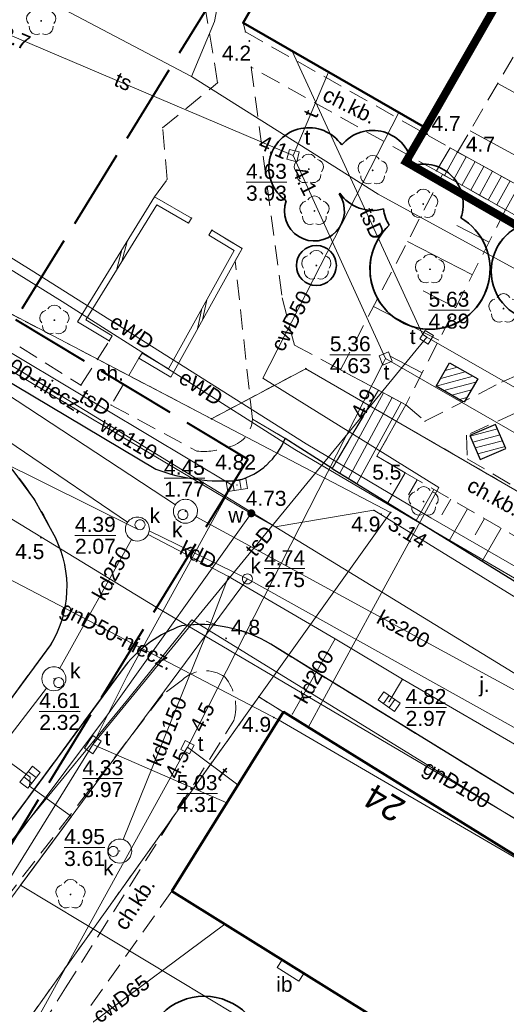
# Model space of a CAD drawing. Extents: x 5477758 to 5478338, y 5918274 to 5918502.
# Tile 55 of 121: x 5477904 to 5477929, y 5918394 to 5918443. Entities that reach past the tile are written whole.
import ezdxf
from ezdxf.enums import TextEntityAlignment as Align

# ---------------------------------------------------------------- set-up
doc = ezdxf.new("R2010")
doc.units = 0
doc.header["$PDSIZE"] = 0.75
for name, pattern in [('budynki akt$0$DASHED', [19.05, 12.7, -6.35]), ('PRZER1-1', [2, 1, -1]), ('PRZER2-1', [3, 2, -1]), ('PRZER3-1', [4, 3, -1]), ('PRZER4-1', [5, 4, -1])]:
    doc.linetypes.add(name, pattern=pattern)
doc.layers.get('0').update_dxf_attribs({"color": 8, "linetype": 'CONTINUOUS', "lineweight": 13})
for name, color, linetype, lineweight in [('A_GRANICA OPRACOWANIA', 8, 'CONTINUOUS', 0), ('GEPADR_O', 8, 'CONTINUOUS', 18), ('GEPPGD', 8, 'CONTINUOUS', 18), ('GESBZO', 8, 'CONTINUOUS', 50), ('GESDZI', 8, 'CONTINUOUS', 18), ('GESUZY', 8, 'PRZER1-1', 18), ('GSLKRW', 8, 'CONTINUOUS', 25), ('GSPPRB', 8, 'CONTINUOUS', 20), ('GSPRDL', 8, 'CONTINUOUS', 18), ('GSPWPN', 8, 'CONTINUOUS', 13), ('GSPWPN_O', 8, 'CONTINUOUS', 13), ('GSSDSO', 8, 'CONTINUOUS', 18), ('GSSIIN', 8, 'CONTINUOUS', 18), ('GSSIIN_O', 8, 'CONTINUOUS', 18), ('GSSKOA', 8, 'PRZER3-1', 18), ('GSSKOA_O', 8, 'PRZER3-1', 18), ('GSSKOD', 8, 'PRZER2-1', 18), ('GSSKOD_O', 8, 'PRZER2-1', 18), ('GSSSCK', 8, 'CONTINUOUS', 18), ('GSSZSN', 8, 'PRZER2-1', 18), ('GULCPR', 8, 'CONTINUOUS', 18), ('GULCPR_O', 8, 'CONTINUOUS', 18), ('GULEPR', 8, 'CONTINUOUS', 18), ('GULEPR_O', 8, 'CONTINUOUS', 18), ('GULGPR', 8, 'CONTINUOUS', 18), ('GULGPR_O', 8, 'CONTINUOUS', 18), ('GULKPR', 8, 'CONTINUOUS', 18), ('GULKPR_O', 8, 'CONTINUOUS', 18), ('GULTPR', 8, 'CONTINUOUS', 18), ('GULTPR_O', 8, 'CONTINUOUS', 18), ('GULWPR', 8, 'CONTINUOUS', 18), ('GULWPR_O', 8, 'CONTINUOUS', 18), ('GUPIKP', 8, 'CONTINUOUS', 18), ('GUPIWZ', 8, 'CONTINUOUS', 18), ('GUPIWZ_O', 8, 'CONTINUOUS', 18), ('GUPKKS', 8, 'CONTINUOUS', 18), ('GUPKSD', 8, 'CONTINUOUS', 18), ('GUPPRZ', 8, 'CONTINUOUS', 18), ('GUPPRZ_O', 8, 'CONTINUOUS', 18), ('GUPWZA', 8, 'CONTINUOUS', 18), ('GUPWZA_O', 8, 'CONTINUOUS', 18), ('GUPZCP', 8, 'CONTINUOUS', 18), ('GUSIKP', 8, 'CONTINUOUS', 18), ('zakres', 8, 'PRZER4-1', 50), ('ZZ_grupa', 8, 'CONTINUOUS', 30), ('ZZ_grupa-krzewow-szraf', 8, 'CONTINUOUS', 13), ('ZZ_korona', 8, 'CONTINUOUS', 35)]:
    doc.layers.add(name, color=color, linetype=linetype, lineweight=lineweight)
doc.styles.add('GEO-INFO', font='arial.ttf')
pattern_1 = [(194.933, (5477837.84446, 5918344.9947), (0.08181636, -0.3067773), [])]

# ---------------------------------------------------------------- blocks, each defined once
blk = doc.blocks.new('POINT')
at = {"color": 0}
blk.add_point((0, 0), dxfattribs=at)
blk = doc.blocks.new('EPPGN')
blk.add_hatch(color=0).paths.add_polyline_path([(0, -0.09), (0.027812, -0.085595), (0.052901, -0.072812), (0.072812, -0.052901), (0.085595, -0.027812), (0.09, 0), (0.085595, 0.027812), (0.072812, 0.052901), (0.052901, 0.072812), (0.027812, 0.085595), (0, 0.09), (-0.027812, 0.085595), (-0.052901, 0.072812), (-0.072812, 0.052901), (-0.085595, 0.027812), (-0.09, 0), (-0.085595, -0.027812), (-0.072812, -0.052901), (-0.052901, -0.072812), (-0.027812, -0.085595)])
blk = doc.blocks.new('ODTN_2')
at = {"color": 0}
for points in [[(-1.5, -0.5), (0.5, 0.5)], [(-0.5, -0.5), (1.5, 0.5)]]:
    blk.add_lwpolyline(points, dxfattribs=at)
blk = doc.blocks.new('SPDLP')
blk.add_hatch(color=0).paths.add_polyline_path([(0, -0.09), (0.027812, -0.085595), (0.052901, -0.072812), (0.072812, -0.052901), (0.085595, -0.027812), (0.09, 0), (0.085595, 0.027812), (0.072812, 0.052901), (0.052901, 0.072812), (0.027812, 0.085595), (0, 0.09), (-0.027812, 0.085595), (-0.052901, 0.072812), (-0.072812, 0.052901), (-0.085595, 0.027812), (-0.09, 0), (-0.085595, -0.027812), (-0.072812, -0.052901), (-0.052901, -0.072812), (-0.027812, -0.085595)])
at = {"color": 0}
for points in [[(-0.648554, 1.126667), (-0.481106, 1.325358), (-0.255912, 1.454989), (0, 1.5), (0.255912, 1.454989), (0.481106, 1.325358), (0.648554, 1.126667)], [(-1.271938, -0.268652), (-1.40916, -0.048001), (-1.462858, 0.20623), (-1.426585, 0.463525), (-1.304695, 0.693003), (-1.11182, 0.867117), (-0.871109, 0.964971)], [(0.871109, 0.964971), (1.11182, 0.867117), (1.304695, 0.693003), (1.426585, 0.463525), (1.462858, 0.20623), (1.40916, -0.048001), (1.271938, -0.268652)], [(-0.137547, -1.292703), (-0.389802, -1.355024), (-0.648184, -1.327532), (-0.881678, -1.213525), (-1.062258, -1.026689), (-1.168249, -0.78945), (-1.186929, -0.530282)], [(1.186929, -0.530282), (1.168249, -0.78945), (1.062258, -1.026689), (0.881678, -1.213525), (0.648184, -1.327532), (0.389802, -1.355024), (0.137547, -1.292703)]]:
    blk.add_lwpolyline(points, dxfattribs=at)
blk = doc.blocks.new('KOLO')
blk.add_hatch(color=0).paths.add_polyline_path([(-0.5, 0), (-0.482963, -0.12941), (-0.433013, -0.25), (-0.353553, -0.353553), (-0.25, -0.433013), (-0.12941, -0.482963), (0, -0.5), (0.12941, -0.482963), (0.25, -0.433013), (0.353553, -0.353553), (0.433013, -0.25), (0.482963, -0.12941), (0.5, 0), (0.482963, 0.12941), (0.433013, 0.25), (0.353553, 0.353553), (0.25, 0.433013), (0.12941, 0.482963), (0, 0.5), (-0.12941, 0.482963), (-0.25, 0.433013), (-0.353553, 0.353553), (-0.433013, 0.25), (-0.482963, 0.12941)])
blk = doc.blocks.new('OKRAG_PELNY')
at = {"color": 0}
blk.add_lwpolyline([(0, 0.5), (0.12941, 0.482963), (0.25, 0.433013), (0.353553, 0.353553), (0.433013, 0.25), (0.482963, 0.12941), (0.5, 0), (0.482963, -0.12941), (0.433013, -0.25), (0.353553, -0.353553), (0.25, -0.433013), (0.12941, -0.482963), (0, -0.5), (-0.12941, -0.482963), (-0.25, -0.433013), (-0.353553, -0.353553), (-0.433013, -0.25), (-0.482963, -0.12941), (-0.5, 0), (-0.482963, 0.12941), (-0.433013, 0.25), (-0.353553, 0.353553), (-0.25, 0.433013), (-0.12941, 0.482963)], close=True, dxfattribs=at)
blk = doc.blocks.new('SUUS05')
at = {"color": 0}
blk.add_lwpolyline([(0.5, -0.25), (-0.5, -0.25), (-0.5, 0.25), (0.5, 0.25)], close=True, dxfattribs=at)
for points in [[(-0.175, -0.25), (-0.175, 0.25)], [(0.175, -0.25), (0.175, 0.25)]]:
    blk.add_lwpolyline(points, dxfattribs=at)
blk = doc.blocks.new('KWADRAT_NIEPRZEZR')
at = {"color": 0}
blk.add_lwpolyline([(-0.5, -0.5), (0.5, -0.5), (0.5, 0.5), (-0.5, 0.5)], close=True, dxfattribs=at)
blk = doc.blocks.new('PROSTOKAT1_5-1_PELNY')
at = {"color": 0}
blk.add_lwpolyline([(0.75, -0.5), (-0.75, -0.5), (-0.75, 0.5), (0.75, 0.5)], close=True, dxfattribs=at)
blk = doc.blocks.new('PION_C')
at = {"color": 0}
blk.add_lwpolyline([(0, 0.5), (0, -0.5)], dxfattribs=at)

msp = doc.modelspace()

# ---------------------------------------------------------------- hatches: boundary and pattern name
at = {"layer": 'ZZ_grupa-krzewow-szraf'}
h = msp.add_hatch(dxfattribs=at)
h.set_pattern_fill('ANSI31', color=256, scale=0.1, angle=90)
h.set_pattern_definition(pattern_1)
h.paths.add_polyline_path([(5477925.195, 5918424.479), (5477926.55, 5918423.7), (5477926.6, 5918423.671), (5477927.271, 5918424.839), (5477925.867, 5918425.647)])
h = msp.add_hatch(dxfattribs=at)
h.set_pattern_fill('ANSI31', color=256, scale=0.1, angle=90)
h.set_pattern_definition(pattern_1)
h.paths.add_polyline_path([(5477927.398, 5918420.808), (5477928.681, 5918421.359), (5477928.166, 5918422.558), (5477926.883, 5918422.007)])

# ---------------------------------------------------------------- linework, layer by layer
at = {"layer": 'A_GRANICA OPRACOWANIA', "linetype": 'budynki akt$0$DASHED', "ltscale": 0.1, "const_width": 0.4}
msp.add_lwpolyline([(5477924.666, 5918437.385), (5477923.68, 5918435.693), (5477947.085, 5918422.232), (5477949.411, 5918426.304), (5477947.596, 5918427.361), (5477964.141, 5918455.941), (5477965.541, 5918458.35), (5477956.078, 5918463.925), (5477947.799, 5918468.803), (5477947.799, 5918468.803), (5477943.997, 5918471.043), (5477943.489, 5918470.182), (5477933.716, 5918453.151), (5477933.004, 5918451.909), (5477924.666, 5918437.385)], dxfattribs=at)
at = {"layer": 'GESBZO', "linetype": 'Continuous', "lineweight": 50}
msp.add_lwpolyline([(5477938.187, 5918486.305), (5477944.481, 5918482.719), (5477947.274, 5918480.998), (5477931.149, 5918452.977), (5477933.004, 5918451.909), (5477924.666, 5918437.385), (5477915.543, 5918442.632), (5477923.558, 5918456.638), (5477921.783, 5918457.715)], close=True, dxfattribs=at)
for points in [[(5477911.982, 5918399.231), (5477917.56, 5918408.197), (5477972.897, 5918373.915)], [(5477967.119, 5918364.903), (5477911.982, 5918399.231)]]:
    msp.add_lwpolyline(points, dxfattribs=at)
at = {"layer": 'GESDZI', "linetype": 'Continuous', "lineweight": 18}
for points in [[(5477937.825, 5918494.464), (5477897.61, 5918435.89), (5477897.31, 5918433.06), (5477897.73, 5918431.34), (5477913.96, 5918422.85), (5477918.68, 5918425.35), (5477941.35, 5918412.22), (5477950.46, 5918406.9), (5477958.503, 5918401.94)], [(5477927.041, 5918302.392), (5477865.49, 5918345.57), (5477899.13, 5918390.84), (5477901.96, 5918388.82), (5477916.33, 5918408.95), (5477922.92, 5918418.17), (5477913.96, 5918422.85), (5477897.73, 5918431.34), (5477895.359, 5918432.58)], [(5477958.503, 5918401.94), (5477950.46, 5918406.9), (5477941.35, 5918412.22), (5477918.68, 5918425.35), (5477913.96, 5918422.85), (5477922.92, 5918418.17), (5477916.33, 5918408.95), (5477972.897, 5918373.915)], [(5477972.897, 5918373.915), (5477916.33, 5918408.95), (5477901.96, 5918388.82), (5477899.13, 5918390.84), (5477865.49, 5918345.57), (5477927.041, 5918302.392)]]:
    msp.add_lwpolyline(points, dxfattribs=at)
at = {"layer": 'GESUZY', "linetype": 'PRZER1-1', "lineweight": 18, "ltscale": 0.5}
for points in [[(5477958.503, 5918401.94), (5477950.46, 5918406.9), (5477941.35, 5918412.22), (5477918.68, 5918425.35), (5477913.96, 5918422.85), (5477897.73, 5918431.34), (5477897.31, 5918433.06), (5477897.61, 5918435.89), (5477937.825, 5918494.464)], [(5477937.825, 5918494.464), (5477897.61, 5918435.89), (5477897.31, 5918433.06), (5477897.73, 5918431.34), (5477913.96, 5918422.85), (5477918.68, 5918425.35), (5477941.35, 5918412.22), (5477950.46, 5918406.9), (5477958.503, 5918401.94)], [(5477927.041, 5918302.392), (5477865.49, 5918345.57), (5477899.13, 5918390.84), (5477901.96, 5918388.82), (5477916.33, 5918408.95), (5477972.897, 5918373.915)], [(5477972.897, 5918373.915), (5477916.33, 5918408.95), (5477901.96, 5918388.82), (5477899.13, 5918390.84), (5477865.49, 5918345.57), (5477927.041, 5918302.392)]]:
    msp.add_lwpolyline(points, dxfattribs=at)
at = {"layer": 'GSLKRW', "linetype": 'Continuous', "lineweight": 25}
for points in [[(5477895.308, 5918432.497, 0.01241), (5477895.353, 5918432.004, 0.157577), (5477897.052, 5918428.743), (5477911.178, 5918420.326, 0.107372), (5477915.322, 5918419.772, 0.229991), (5477917.649, 5918421.865)], [(5477892.207, 5918427.459), (5477899.62, 5918423.06), (5477903.99, 5918420.33), (5477905.11, 5918418.8), (5477906.16, 5918416.89, -0.254493), (5477905.93, 5918411.56), (5477899.156, 5918402.364), (5477898.251, 5918401.178), (5477889.65, 5918390.79), (5477887.64, 5918388.46, -0.185281), (5477884.097, 5918388.372)], [(5477916.923, 5918411.582, 0.17002), (5477912.469, 5918412.502, 0.138117), (5477909.644, 5918410.498), (5477899.436, 5918396.65), (5477887.751, 5918381.183), (5477876.648, 5918366.683), (5477867.96, 5918355.16), (5477862.12, 5918347.42), (5477861.665, 5918346.805)]]:
    msp.add_lwpolyline(points, format="xyb", dxfattribs=at)
for points in [[(5477920.002, 5918420.365), (5477917.649, 5918421.865)], [(5477920.002, 5918420.365), (5477922.774, 5918418.644), (5477934.671, 5918411.296), (5477936.246, 5918410.3), (5477952.54, 5918400.183)], [(5477974.636, 5918376.629), (5477959.233, 5918385.576), (5477951.149, 5918390.455), (5477931.59, 5918402.551), (5477916.923, 5918411.582)]]:
    msp.add_lwpolyline(points, dxfattribs=at)
at = {"layer": 'GSPPRB', "linetype": 'Continuous', "lineweight": 20}
for p in [(5477915.543, 5918442.632), (5477915.661, 5918442.181), (5477917.989, 5918441.225), (5477915.953, 5918440.43), (5477919.81, 5918440.177), (5477914.27, 5918439.647), (5477923.325, 5918438.156), (5477911.521, 5918437.398), (5477924.666, 5918437.385), (5477925.891, 5918436.39), (5477925.206, 5918435.233), (5477911.748, 5918434.808), (5477911.124, 5918433.94), (5477912.969, 5918432.883), (5477913.986, 5918432.279), (5477915.493, 5918431.361), (5477908.851, 5918426.74), (5477910.337, 5918425.874), (5477907.441, 5918424.526), (5477922.319, 5918424.276), (5477908.947, 5918423.53), (5477923.675, 5918423.54), (5477924.632, 5918422.726), (5477917.649, 5918421.865), (5477922.234, 5918420.976), (5477920.002, 5918420.365), (5477923.641, 5918420.151), (5477922.774, 5918418.644), (5477917.15, 5918417.448), (5477914.819, 5918414.967), (5477920.145, 5918411.846), (5477923.516, 5918409.832), (5477917.56, 5918408.197), (5477908.77, 5918408.053), (5477918.009, 5918408.095), (5477918.802, 5918407.422), (5477915.288, 5918404.546), (5477914.736, 5918403.658), (5477911.982, 5918399.231), (5477914.632, 5918397.581)]:
    msp.add_point(p, dxfattribs=at)
at = {"layer": 'GSSDSO', "linetype": 'Continuous', "lineweight": 18}
for points in [[(5477909.005, 5918426.998), (5477907.681, 5918427.788), (5477911.227, 5918433.536), (5477912.82, 5918432.623), (5477912.969, 5918432.883), (5477911.124, 5918433.94), (5477907.266, 5918427.687), (5477908.851, 5918426.74)], [(5477913.83, 5918432.023), (5477915.091, 5918431.254), (5477911.82, 5918425.344), (5477910.491, 5918426.132), (5477910.337, 5918425.874), (5477911.933, 5918424.928), (5477915.493, 5918431.361), (5477913.986, 5918432.279)]]:
    msp.add_lwpolyline(points, close=True, dxfattribs=at)
at = {"layer": 'GSSIIN', "linetype": 'Continuous', "lineweight": 18}
msp.add_lwpolyline([(5477918.33, 5918394.733), (5477918.579, 5918395.124), (5477917.492, 5918395.801), (5477917.25, 5918395.421)], close=True, dxfattribs=at)
at = {"layer": 'GSSKOA', "linetype": 'PRZER3-1', "lineweight": 18, "ltscale": 0.5}
for points in [[(5477895.308, 5918432.497, 0.01241), (5477895.353, 5918432.004, 0.157577), (5477897.052, 5918428.743), (5477911.178, 5918420.326, 0.107372), (5477915.322, 5918419.772, 0.229991), (5477917.649, 5918421.865), (5477920.002, 5918420.365), (5477922.774, 5918418.644), (5477934.671, 5918411.296), (5477936.246, 5918410.3), (5477952.54, 5918400.183), (5477955.756, 5918401.59), (5477958.309, 5918402.569), (5477959.059, 5918402.92)], [(5477884.1, 5918388.376, 0.183818), (5477887.645, 5918388.462), (5477889.648, 5918390.789), (5477898.251, 5918401.178), (5477899.156, 5918402.364), (5477905.925, 5918411.557, 0.25557), (5477906.159, 5918416.892, 0.066675), (5477903.985, 5918420.327)], [(5477916.923, 5918411.582, 0.17002), (5477912.469, 5918412.502, 0.138117), (5477909.644, 5918410.498), (5477899.436, 5918396.65), (5477887.751, 5918381.183), (5477876.648, 5918366.683), (5477867.96, 5918355.16), (5477862.12, 5918347.42), (5477861.665, 5918346.805)]]:
    msp.add_lwpolyline(points, format="xyb", dxfattribs=at)
msp.add_lwpolyline([(5477974.636, 5918376.629), (5477959.233, 5918385.576), (5477951.149, 5918390.455), (5477931.59, 5918402.551), (5477916.923, 5918411.582)], dxfattribs=at)
at = {"layer": 'GSSKOD', "linetype": 'PRZER2-1', "lineweight": 18, "ltscale": 0.5}
for points in [[(5477924.632, 5918422.726), (5477928.468, 5918424.674), (5477937.092, 5918428.506), (5477941.728, 5918430.721), (5477947.221, 5918436.084), (5477951.574, 5918440.386), (5477956.873, 5918449.535), (5477962.493, 5918459.043), (5477964.446, 5918462.055), (5477967.996, 5918468.433), (5477968.236, 5918468.933)], [(5477910.374, 5918454.624), (5477919.383, 5918449.343), (5477915.543, 5918442.632)], [(5477912.969, 5918432.883), (5477911.124, 5918433.94), (5477911.748, 5918434.808), (5477911.521, 5918437.398), (5477914.27, 5918439.647), (5477912.304, 5918451.514)], [(5477915.543, 5918442.632), (5477915.661, 5918442.181), (5477925.891, 5918436.39), (5477925.206, 5918435.233), (5477915.953, 5918440.43)], [(5477915.953, 5918440.43), (5477917.492, 5918428.892), (5477918.108, 5918426.534), (5477922.319, 5918424.276), (5477920.002, 5918420.365), (5477917.649, 5918421.865), (5477916.007, 5918422.835), (5477915.147, 5918430.736), (5477915.493, 5918431.361)], [(5477915.493, 5918431.361), (5477913.986, 5918432.279)], [(5477898.016, 5918430.406), (5477907.441, 5918424.526)], [(5477907.441, 5918424.526), (5477908.851, 5918426.74)], [(5477910.337, 5918425.874), (5477908.947, 5918423.53)], [(5477939.806, 5918419.904), (5477931.916, 5918424.377), (5477926.715, 5918422.022), (5477926.742, 5918420.853)], [(5477923.641, 5918420.151), (5477922.234, 5918420.976), (5477923.675, 5918423.54)], [(5477923.675, 5918423.54), (5477924.632, 5918422.726)], [(5477926.742, 5918420.853), (5477936.925, 5918414.846)], [(5477865.954, 5918352.503), (5477876.648, 5918366.683), (5477887.751, 5918381.183), (5477899.436, 5918396.65), (5477909.644, 5918410.498)], [(5477917.56, 5918408.197), (5477911.982, 5918399.231), (5477905.919, 5918390.686), (5477904.995, 5918389.152), (5477904.268, 5918387.86), (5477908.39, 5918385.079), (5477911.285, 5918383.065), (5477912.686, 5918381.948), (5477913.664, 5918381.047)], [(5477972.895, 5918373.912), (5477917.56, 5918408.197)]]:
    msp.add_lwpolyline(points, dxfattribs=at)
for points in [[(5477908.947, 5918423.53), (5477913.234, 5918421.232, 0.11504), (5477914.789, 5918421.434, 0.351163), (5477916.007, 5918422.835), (5477917.649, 5918421.865, -0.229991), (5477915.322, 5918419.772, -0.107372), (5477911.178, 5918420.326), (5477897.052, 5918428.743)], [(5477909.644, 5918410.498, -0.138117), (5477912.469, 5918412.502, -0.17002), (5477916.923, 5918411.582), (5477931.59, 5918402.551), (5477951.149, 5918390.455), (5477959.233, 5918385.576), (5477974.636, 5918376.629)], [(5477914.641, 5918409.933, 0.359028), (5477912.508, 5918409.806), (5477911.534, 5918409.059)], [(5477900.261, 5918390.369), (5477901, 5918389.887, 0.248684), (5477903.814, 5918389.947), (5477906.674, 5918394.398), (5477915.085, 5918407.763, 0.247475), (5477914.641, 5918409.933)], [(5477911.534, 5918409.059), (5477899.283, 5918393.144, 0.305414), (5477900.261, 5918390.369)]]:
    msp.add_lwpolyline(points, format="xyb", dxfattribs=at)
at = {"layer": 'GSSSCK', "linetype": 'Continuous', "lineweight": 18}
for points in [[(5477925.206, 5918435.233), (5477925.891, 5918436.39), (5477930.139, 5918434.043), (5477929.384, 5918432.886)], [(5477922.774, 5918418.644), (5477920.002, 5918420.365), (5477922.319, 5918424.276), (5477923.675, 5918423.54), (5477922.234, 5918420.976), (5477923.641, 5918420.151)]]:
    msp.add_lwpolyline(points, close=True, dxfattribs=at)
at = {"layer": 'GSSSCK', "linetype": 'Continuous', "lineweight": 18, "flags": 128}
for points in [[(5477926.264, 5918436.183), (5477925.613, 5918435.004)], [(5477926.702, 5918435.942), (5477926.049, 5918434.759)], [(5477927.14, 5918435.7), (5477926.485, 5918434.514)], [(5477927.577, 5918435.458), (5477926.921, 5918434.27)], [(5477928.015, 5918435.216), (5477927.357, 5918434.025)], [(5477928.453, 5918434.974), (5477927.793, 5918433.78)], [(5477928.89, 5918434.733), (5477928.229, 5918433.535)], [(5477929.328, 5918434.491), (5477928.665, 5918433.29)], [(5477920.38, 5918420.131), (5477922.558, 5918424.146)], [(5477920.806, 5918419.866), (5477922.997, 5918423.908)], [(5477921.231, 5918419.602), (5477923.437, 5918423.669)]]:
    msp.add_lwpolyline(points, dxfattribs=at)
at = {"layer": 'GSSZSN', "linetype": 'PRZER2-1', "lineweight": 18, "ltscale": 0.5}
for points in [[(5477929.356, 5918434.475), (5477926.268, 5918436.181), (5477930.77, 5918443.87), (5477944.733, 5918468.243), (5477950.113, 5918477.734), (5477949.938, 5918479.477), (5477950.546, 5918480.534)], [(5477923.675, 5918423.54), (5477920.41, 5918425.299), (5477925.518, 5918435.057), (5477928.662, 5918433.291)], [(5477928.662, 5918433.291), (5477923.675, 5918423.54)], [(5477935.768, 5918413.141), (5477934.671, 5918411.296), (5477922.774, 5918418.644), (5477923.641, 5918420.151)], [(5477923.641, 5918420.151), (5477935.768, 5918413.141)]]:
    msp.add_lwpolyline(points, dxfattribs=at)
at = {"layer": 'GSSZSN', "linetype": 'Continuous', "lineweight": 18, "flags": 128}
for points in [[(5477931.258, 5918437.981), (5477928.27, 5918439.601)], [(5477929.952, 5918435.573), (5477926.886, 5918437.236)], [(5477927.838, 5918431.68), (5477926.226, 5918432.504)], [(5477927.003, 5918430.048), (5477923.764, 5918431.705)], [(5477926.169, 5918428.416), (5477924.541, 5918429.248)], [(5477925.334, 5918426.784), (5477922.063, 5918428.456)], [(5477924.5, 5918425.152), (5477922.856, 5918425.992)], [(5477924.245, 5918419.802), (5477923.805, 5918419.04)], [(5477925.085, 5918419.316), (5477924.191, 5918417.769)], [(5477925.925, 5918418.831), (5477925.47, 5918418.045)], [(5477926.764, 5918418.345), (5477925.842, 5918416.749)], [(5477927.604, 5918417.86), (5477927.136, 5918417.049)], [(5477928.444, 5918417.374), (5477927.494, 5918415.729)]]:
    msp.add_lwpolyline(points, dxfattribs=at)
at = {"layer": 'GULCPR', "linetype": 'Continuous', "lineweight": 18}
for points in [[(5477918.802, 5918407.422), (5477925.327, 5918419.408), (5477916.527, 5918424.87), (5477923.325, 5918438.156)], [(5477901.249, 5918387.665), (5477914.632, 5918397.581)]]:
    msp.add_lwpolyline(points, dxfattribs=at)
at = {"layer": 'GULEPR', "linetype": 'Continuous', "lineweight": 18}
for points in [[(5477912.965, 5918439.958), (5477914.122, 5918442.7), (5477915.553, 5918450.196), (5477922.562, 5918463.335), (5477924.456, 5918462.373)], [(5477956.997, 5918399.286), (5477946.078, 5918405.328), (5477936.07, 5918410.789), (5477942.415, 5918423.098), (5477922.29, 5918434.078), (5477912.965, 5918439.958), (5477903.098, 5918445.156)], [(5477957.09, 5918399.45), (5477955.548, 5918400.414), (5477947.165, 5918405.69), (5477945.326, 5918406.96), (5477944.742, 5918407.21), (5477944.409, 5918407.308), (5477943.687, 5918407.502), (5477942.91, 5918407.71), (5477940.285, 5918408.946), (5477937.356, 5918410.529), (5477930.158, 5918414.889), (5477924.924, 5918417.889), (5477918.703, 5918421.594), (5477904.953, 5918430.272), (5477898.015, 5918434.574), (5477896.72, 5918434.791)], [(5477956.855, 5918399.036), (5477949.833, 5918403.508), (5477944.777, 5918406.603), (5477944.059, 5918406.92), (5477942.974, 5918407.121), (5477940.705, 5918408.105), (5477938.886, 5918409.123), (5477933.346, 5918412.411), (5477923.958, 5918417.873), (5477918.134, 5918421.314), (5477906.504, 5918428.715), (5477897.757, 5918434.117), (5477896.584, 5918434.328), (5477896.452, 5918434.356)], [(5477935.499, 5918397.082), (5477937.361, 5918397.785), (5477912.983, 5918412.792), (5477909.758, 5918408.797), (5477894.703, 5918390.505), (5477886.307, 5918389.031), (5477885.058, 5918389.937)]]:
    msp.add_lwpolyline(points, dxfattribs=at)
at = {"layer": 'GULGPR', "linetype": 'Continuous', "lineweight": 18}
for points in [[(5477891.124, 5918425.698), (5477899.646, 5918420.458), (5477911.206, 5918413.431), (5477941.239, 5918395.738), (5477961.161, 5918384.007), (5477967.774, 5918379.961), (5477974.238, 5918376.007)], [(5477901.196, 5918416.209), (5477917.311, 5918407.797), (5477931.878, 5918399.322), (5477939.588, 5918394.835)]]:
    msp.add_lwpolyline(points, dxfattribs=at)
at = {"layer": 'GULKPR', "linetype": 'Continuous', "lineweight": 18}
for points in [[(5477912.162, 5918418.555), (5477894.041, 5918430.438)], [(5477909.763, 5918417.673), (5477894.304, 5918428.18), (5477893.156, 5918429)], [(5477910.26, 5918417.336), (5477891.651, 5918426.555)], [(5477932.971, 5918407.191), (5477913.191, 5918417.939)], [(5477956.789, 5918390.358), (5477947.622, 5918395.734), (5477945.657, 5918396.892), (5477932.951, 5918404.334), (5477930.059, 5918406.036), (5477923.516, 5918409.832), (5477920.145, 5918411.846), (5477914.819, 5918414.967), (5477910.792, 5918417.059)], [(5477915.758, 5918414.847), (5477910.854, 5918417.255)], [(5477906.379, 5918410.378), (5477909.967, 5918416.812)], [(5477915.758, 5918414.847), (5477904.421, 5918399.536), (5477906.967, 5918402.974), (5477866.761, 5918348.672)], [(5477913.929, 5918412.651), (5477914.819, 5918414.967)], [(5477947.913, 5918396.914), (5477915.758, 5918414.847)], [(5477909.547, 5918401.817), (5477913.929, 5918412.651)], [(5477918.009, 5918408.095), (5477920.145, 5918411.846)], [(5477922.841, 5918408.715), (5477923.516, 5918409.832)], [(5477883.411, 5918379.939), (5477903.221, 5918406.146), (5477905.72, 5918409.379)], [(5477904.896, 5918404.93), (5477903.221, 5918406.146)], [(5477904.896, 5918404.93), (5477904.87, 5918404.482), (5477906.967, 5918402.974)], [(5477938.504, 5918379.01), (5477904.421, 5918399.536)]]:
    msp.add_lwpolyline(points, dxfattribs=at)
at = {"layer": 'GULTPR', "linetype": 'Continuous', "lineweight": 18}
for points in [[(5477901.914, 5918443.233), (5477903.002, 5918442.467), (5477903.21, 5918442.32), (5477903.44, 5918442.222), (5477917.807, 5918436.099), (5477918.04, 5918436), (5477918.172, 5918435.71), (5477922.67, 5918425.86)], [(5477924.72, 5918426.924), (5477924.511, 5918427.071), (5477917.989, 5918441.225)], [(5477918.04, 5918436), (5477919.81, 5918440.177)], [(5477894.819, 5918431.703), (5477902.285, 5918427.122), (5477915.001, 5918419.525), (5477909.726, 5918409.968), (5477908.029, 5918406.56)], [(5477908.029, 5918406.56), (5477924.72, 5918426.924)], [(5477924.72, 5918426.924), (5477942.238, 5918416.91), (5477943.582, 5918416.114)], [(5477922.67, 5918425.86), (5477922.52, 5918425.566), (5477912.874, 5918406.653), (5477912.76, 5918406.43), (5477912.639, 5918406.211), (5477904.061, 5918390.689), (5477903.94, 5918390.47), (5477913.569, 5918382.272), (5477913.76, 5918382.11), (5477913.65, 5918381.879), (5477908.41, 5918370.85), (5477908.262, 5918370.649), (5477904.55, 5918365.6), (5477904.751, 5918365.452), (5477947.345, 5918334.06)], [(5477922.67, 5918425.86), (5477935.673, 5918418.385), (5477935.89, 5918418.26), (5477933.606, 5918413.902), (5477933.49, 5918413.68), (5477943.93, 5918407.78), (5477945.066, 5918410.05)], [(5477908.029, 5918406.56), (5477898.547, 5918391.286)], [(5477908.029, 5918406.56), (5477914.736, 5918403.658)], [(5477912.76, 5918406.43), (5477915.288, 5918404.546)]]:
    msp.add_lwpolyline(points, dxfattribs=at)
at = {"layer": 'GULWPR', "linetype": 'Continuous', "lineweight": 18}
for points in [[(5477955.968, 5918397.472), (5477946.993, 5918402.936), (5477941.139, 5918406.6), (5477936.272, 5918409.44), (5477935.954, 5918409.731), (5477922.073, 5918418.277), (5477917.15, 5918417.448), (5477915.953, 5918418.122), (5477894.353, 5918430.945)], [(5477894.488, 5918431.165), (5477897.208, 5918429.641), (5477922.238, 5918414.33), (5477935.328, 5918406.317), (5477940.653, 5918403.243), (5477944.829, 5918400.897), (5477958.681, 5918392.967)], [(5477915.953, 5918418.122), (5477908.77, 5918408.053), (5477881.88, 5918372.15), (5477885.271, 5918369.927)]]:
    msp.add_lwpolyline(points, dxfattribs=at)
at = {"layer": 'GUPPRZ_O', "linetype": 'Continuous', "lineweight": 9, "flags": 128}
for points in [[(5477915.692, 5918434.672), (5477917.73, 5918434.672)], [(5477924.815, 5918428.276), (5477926.854, 5918428.276)], [(5477919.881, 5918426.05), (5477921.92, 5918426.05)], [(5477911.591, 5918419.875), (5477913.629, 5918419.875)], [(5477907.141, 5918417.021), (5477909.179, 5918417.021)], [(5477916.6, 5918415.359), (5477918.638, 5918415.359)], [(5477905.357, 5918408.221), (5477907.396, 5918408.221)], [(5477923.668, 5918408.418), (5477925.706, 5918408.418)], [(5477907.513, 5918404.861), (5477909.551, 5918404.861)], [(5477912.226, 5918404.117), (5477914.264, 5918404.117)], [(5477906.601, 5918401.418), (5477908.64, 5918401.418)]]:
    msp.add_lwpolyline(points, dxfattribs=at)
at = {"layer": 'GUSIKP', "linetype": 'Continuous', "lineweight": 18}
for points in [[(5477913.263, 5918418.226, 0.57735), (5477912.363, 5918418.745, 1.732051)], [(5477910.86, 5918417.336, 0.57735), (5477909.96, 5918417.855, 1.732051)], [(5477906.687, 5918409.854, 0.57735), (5477905.787, 5918410.374, 1.732051)], [(5477909.977, 5918401.241, 0.57735), (5477909.077, 5918401.761, 1.732051)]]:
    msp.add_lwpolyline(points, format="xyb", close=True, dxfattribs=at)
at = {"layer": 'zakres', "linetype": 'PRZER4-1', "lineweight": 40}
msp.add_lwpolyline([(5477963.54, 5918377.848), (5477941.504, 5918392.244), (5477979.546, 5918459.295), (5477938.033, 5918482.848), (5477904.167, 5918427.813), (5477915.775, 5918420.837), (5477872.982, 5918351.171), (5477887.852, 5918340.978), (5477923.836, 5918315.921)], close=True, dxfattribs=at)
at = {"layer": 'ZZ_grupa', "elevation": 10.18}
msp.add_lwpolyline([(5477926.55, 5918423.7), (5477925.195, 5918424.479), (5477925.867, 5918425.647), (5477927.271, 5918424.839), (5477926.6, 5918423.671)], dxfattribs=at)
at = {"layer": 'ZZ_grupa'}
msp.add_lwpolyline([(5477927.398, 5918420.808), (5477928.681, 5918421.359), (5477928.166, 5918422.558), (5477926.883, 5918422.007), (5477927.398, 5918420.808)], dxfattribs=at)
at = {"layer": 'ZZ_korona', "ltscale": 0.25}
msp.add_circle((5477930.441, 5918430.226), 2.5, dxfattribs=at)
at = {"layer": 'ZZ_korona'}
for centre, radius in [((5477919.205, 5918430.51), 1), ((5477913.6, 5918390.983, 10.12), 3)]:
    msp.add_circle(centre, radius, dxfattribs=at)
for centre, radius, start, end in [((5477918.828, 5918435.396), 2, 34.644, 235.6474), ((5477922.019, 5918435.264), 2, 6.9767, 140.606), ((5477924.547, 5918433.582), 2, 339.9594, 105.7479), ((5477919.11, 5918433.235), 1.5, 160.1154, 34.7518), ((5477918.828, 5918435.396), 2, 319.2199, 320.606), ((5477922.019, 5918435.264), 2, 214.644, 285.7479), ((5477924.547, 5918433.582), 2, 186.9767, 211.9141), ((5477924.886, 5918430.322, -10.18), 3, 132.7573, 352.867), ((5477930.441, 5918430.226), 2.5, 296.0071, 153.8023)]:
    msp.add_arc(centre, radius, start, end, dxfattribs=at)
at = {"layer": 'ZZ_korona', "ltscale": 0.25}
msp.add_arc((5477924.886, 5918430.322, -10.18), 3, 132.7573, 59.1161, dxfattribs=at)

# ---------------------------------------------------------------- block references
at = {"layer": 'GEPPGD', "lineweight": 18, "xscale": 0.5, "yscale": 0.5}
for p in [(5477918.68, 5918425.35), (5477913.96, 5918422.85), (5477922.92, 5918418.17), (5477916.33, 5918408.95)]:
    msp.add_blockref('EPPGN', p, dxfattribs=at)
at = {"layer": 'GSPRDL', "lineweight": 18, "xscale": 0.5, "yscale": 0.5}
for p in [(5477905.45, 5918442.733), (5477918.828, 5918435.327), (5477922.019, 5918435.264), (5477924.547, 5918433.582), (5477919.11, 5918433.235), (5477919.205, 5918430.51), (5477924.886, 5918430.322), (5477928.56, 5918428.352), (5477906.112, 5918427.776), (5477924.565, 5918418.708), (5477906.919, 5918399.076)]:
    msp.add_blockref('SPDLP', p, dxfattribs=at)
at = {"layer": 'GSPWPN', "lineweight": 13, "xscale": 0.09, "yscale": 0.09}
for p in [(5477915.855, 5918441.728), (5477924.751, 5918437.069), (5477926.268, 5918436.181), (5477922.919, 5918419.6), (5477922.443, 5918418.077), (5477905.443, 5918416.905), (5477914.693, 5918411.873), (5477917.079, 5918407.918)]:
    msp.add_blockref('KOLO', p, dxfattribs=at)
at = {"layer": 'GSSDSO', "lineweight": 18}
for p, xscale, yscale, rotation in [((5477909.482, 5918430.993), 0.5, 0.300000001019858, 238.3233985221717), ((5477913.498, 5918428.065), 0.4999999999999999, 0.299999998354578, 61.04044905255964)]:
    msp.add_blockref('ODTN_2', p, dxfattribs=dict(at, xscale=xscale, yscale=yscale, rotation=rotation))
at = {"layer": 'GUPIKP', "lineweight": 18, "xscale": 0.5, "yscale": 0.5}
for p in [(5477918.04, 5918436), (5477924.72, 5918426.924), (5477922.67, 5918425.86), (5477908.029, 5918406.56), (5477912.76, 5918406.43)]:
    msp.add_blockref('POINT', p, dxfattribs=at)
at = {"layer": 'GUPIWZ', "lineweight": 18, "xscale": 0.5, "yscale": 0.5}
for name, p, rotation in [('KWADRAT_NIEPRZEZR', (5477918.04, 5918436), 346.1961578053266), ('KWADRAT_NIEPRZEZR', (5477924.72, 5918426.924), 327.9451196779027), ('KWADRAT_NIEPRZEZR', (5477922.67, 5918425.86), 292.3030649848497), ('PROSTOKAT1_5-1_PELNY', (5477908.029, 5918406.56), 56.11491174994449), ('KWADRAT_NIEPRZEZR', (5477912.76, 5918406.43), 63.41105642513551)]:
    msp.add_blockref(name, p, dxfattribs=dict(at, rotation=rotation))
for p in [(5477912.533, 5918418.056), (5477910.391, 5918417.555), (5477915.758, 5918414.847), (5477906.326, 5918409.663), (5477909.052, 5918401.225)]:
    msp.add_blockref('OKRAG_PELNY', p, dxfattribs=at)
at = {"layer": 'GUPKKS', "lineweight": 18}
for p, rotation in [((5477915.231, 5918419.532), 8.88065658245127), ((5477922.841, 5918408.715), 324.7936430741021), ((5477904.896, 5918404.93), 51.67894977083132)]:
    msp.add_blockref('SUUS05', p, dxfattribs=dict(at, rotation=rotation))
at = {"layer": 'GUPKSD', "lineweight": 18, "xscale": 0.5, "yscale": 0.5}
msp.add_blockref('POINT', (5477915.758, 5918414.847), dxfattribs=at)
at = {"layer": 'GUPPRZ', "lineweight": 18}
for p in [(5477917.807, 5918436.099), (5477918.04, 5918436), (5477918.172, 5918435.71), (5477924.72, 5918426.924), (5477922.67, 5918425.86), (5477922.52, 5918425.566), (5477915.231, 5918419.532), (5477912.663, 5918418.226), (5477915.953, 5918418.122), (5477922.073, 5918418.277), (5477910.26, 5918417.336), (5477915.758, 5918414.847), (5477906.087, 5918409.854), (5477922.841, 5918408.715), (5477908.029, 5918406.56), (5477912.639, 5918406.211), (5477912.76, 5918406.43), (5477912.874, 5918406.653), (5477904.896, 5918404.93), (5477909.377, 5918401.241)]:
    msp.add_blockref('POINT', p, dxfattribs=at)
at = {"layer": 'GUPWZA', "lineweight": 18, "xscale": 0.4, "yscale": 0.4, "rotation": 330.5138855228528}
msp.add_blockref('KOLO', (5477915.953, 5918418.122), dxfattribs=at)
at = {"layer": 'GUPZCP', "lineweight": 18, "xscale": 0.5, "yscale": 0.5, "rotation": 68.97990090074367}
msp.add_blockref('PION_C', (5477913.929, 5918412.651), dxfattribs=at)

# ---------------------------------------------------------------- texts
at = {"layer": 'GEPADR_O', "linetype": 'Continuous', "lineweight": 0, "style": 'GEO-INFO'}
msp.add_text('24', height=1.25, rotation=149.3499, dxfattribs=at).set_placement((5477923.121, 5918402.609), align=Align.TOP_LEFT)
at = {"layer": 'GSPWPN_O', "linetype": 'Continuous', "lineweight": 0, "style": 'GEO-INFO'}
for s, p in [('4.2', (5477914.488, 5918440.746)), ('4.7', (5477924.959, 5918437.232)), ('4.7', (5477926.679, 5918436.195)), ('5.5', (5477921.998, 5918419.809)), ('4.9', (5477920.95, 5918417.208)), ('4.5', (5477904.154, 5918415.837)), ('4.8', (5477914.94, 5918412.053)), ('4.9', (5477915.488, 5918407.195))]:
    msp.add_text(s, height=0.75, dxfattribs=at).set_placement(p)
at = {"layer": 'GSSIIN_O', "linetype": 'Continuous', "lineweight": 0, "style": 'GEO-INFO'}
msp.add_text('ib', height=0.75, dxfattribs=at).set_placement((5477917.608, 5918394.596), align=Align.MIDDLE)
at = {"layer": 'GSSKOA_O', "linetype": 'Continuous', "lineweight": 0, "style": 'GEO-INFO'}
msp.add_text('j.', height=0.75, dxfattribs=at).set_placement((5477927.61, 5918409.479), align=Align.MIDDLE)
at = {"layer": 'GSSKOD_O', "linetype": 'Continuous', "lineweight": 0, "style": 'GEO-INFO'}
for rotation, p in [(333.435, (5477920.876, 5918438.521)), (331.167, (5477928.08, 5918418.962)), (57.3467, (5477910.107, 5918398.61))]:
    msp.add_text('ch.kb.', height=0.75, rotation=rotation, dxfattribs=at).set_placement(p, align=Align.MIDDLE)
msp.add_text('ch.', height=0.75, dxfattribs=at).set_placement((5477908.889, 5918425.143), align=Align.MIDDLE)
at = {"layer": 'GULCPR_O', "linetype": 'Continuous', "lineweight": 0, "style": 'GEO-INFO'}
for s, rotation, p in [('cwD50', 62.9002, (5477917.947, 5918427.743)), ('cwD65', 36.5373, (5477909.449, 5918393.855))]:
    msp.add_text(s, height=0.75, rotation=rotation, dxfattribs=at).set_placement(p, align=Align.MIDDLE)
at = {"layer": 'GULEPR_O', "linetype": 'Continuous', "lineweight": 0, "style": 'GEO-INFO'}
for rotation, p in [(327.743, (5477909.994, 5918427.194)), (327.5288, (5477913.441, 5918424.401))]:
    msp.add_text('eWD', height=0.75, rotation=rotation, dxfattribs=at).set_placement(p, align=Align.MIDDLE_CENTER)
at = {"layer": 'GULGPR_O', "linetype": 'Continuous', "lineweight": 0, "style": 'GEO-INFO'}
for s, rotation, p in [('gnD50-niecz.', 332.4379, (5477909.254, 5918412.003)), ('gnD100', 329.4966, (5477926.223, 5918404.585))]:
    msp.add_text(s, height=0.75, rotation=rotation, dxfattribs=at).set_placement(p, align=Align.MIDDLE_CENTER)
at = {"layer": 'GULKPR_O', "linetype": 'Continuous', "lineweight": 0, "style": 'GEO-INFO'}
for s, rotation, p in [('kdD', 333.8463, (5477913.306, 5918416.051)), ('kd250', 60.8532, (5477908.978, 5918415.127)), ('ks200', 331.4802, (5477923.558, 5918412.333)), ('kdD150', 67.9808, (5477911.738, 5918407.234))]:
    msp.add_text(s, height=0.75, rotation=rotation, dxfattribs=at).set_placement(p, align=Align.MIDDLE_CENTER)
msp.add_text('kd200', height=0.75, rotation=60.3399, dxfattribs=at).set_placement((5477919.077, 5918409.971), align=Align.MIDDLE)
at = {"layer": 'GULTPR_O', "linetype": 'Continuous', "lineweight": 0, "style": 'GEO-INFO'}
for s, rotation, p in [('ts', 336.9181, (5477909.556, 5918439.71)), ('tsD', 329.145, (5477908.149, 5918423.669))]:
    msp.add_text(s, height=0.75, rotation=rotation, dxfattribs=at).set_placement(p, align=Align.MIDDLE_CENTER)
for s, rotation, p in [('t', 67.0313, (5477918.925, 5918438.089)), ('tsD', 294.7394, (5477921.997, 5918432.602)), ('tsD', 50.6611, (5477916.374, 5918416.742)), ('t', 323.305, (5477914.536, 5918405.12))]:
    msp.add_text(s, height=0.75, rotation=rotation, dxfattribs=at).set_placement(p, align=Align.MIDDLE)
at = {"layer": 'GULWPR_O', "linetype": 'Continuous', "lineweight": 0, "style": 'GEO-INFO'}
for s, rotation, p in [('woD100-niecz.', 328.5455, (5477904.6, 5918425.18)), ('wo110', 329.306, (5477909.826, 5918421.843))]:
    msp.add_text(s, height=0.75, rotation=rotation, dxfattribs=at).set_placement(p, align=Align.MIDDLE_CENTER)
at = {"layer": 'GUPIWZ_O', "linetype": 'Continuous', "lineweight": 0, "style": 'GEO-INFO'}
for s, p in [('t', (5477918.899, 5918436.548)), ('t', (5477924.166, 5918426.584)), ('t', (5477922.859, 5918424.803)), ('k', (5477911.401, 5918417.635)), ('k', (5477912.514, 5918416.928)), ('k', (5477916.438, 5918415.126)), ('k', (5477907.418, 5918409.878)), ('t', (5477908.905, 5918406.519)), ('t', (5477913.564, 5918406.245)), ('k', (5477909.072, 5918400.027))]:
    msp.add_text(s, height=0.75, dxfattribs=at).set_placement(p, align=Align.RIGHT)
at = {"layer": 'GUPPRZ_O', "linetype": 'Continuous', "lineweight": 0, "style": 'GEO-INFO'}
for s, rotation, p in [('3.7', 337.1832, (5477903.502, 5918442.151)), ('4.1', 336.7523, (5477916.4, 5918436.721)), ('4.1', 296.1994, (5477918.302, 5918435.396)), ('4.9', 64.288, (5477921.226, 5918422.965)), ('4.5', 62.8507, (5477913.163, 5918407.297)), ('4.5', 64.1467, (5477911.928, 5918404.946))]:
    msp.add_text(s, height=0.75, rotation=rotation, dxfattribs=at).set_placement(p, align=Align.MIDDLE_LEFT)
for s, p in [('4.63', (5477915.692, 5918434.844)), ('3.93', (5477915.692, 5918433.749)), ('5.63', (5477924.815, 5918428.449)), ('4.89', (5477924.815, 5918427.354)), ('5.36', (5477919.881, 5918426.223)), ('4.63', (5477919.881, 5918425.128)), ('4.45', (5477911.591, 5918420.047)), ('1.77', (5477911.591, 5918418.952)), ('4.39', (5477907.141, 5918417.194)), ('2.07', (5477907.141, 5918416.099)), ('4.74', (5477916.6, 5918415.531)), ('2.75', (5477916.6, 5918414.436)), ('4.61', (5477905.357, 5918408.393)), ('4.82', (5477923.668, 5918408.59)), ('2.97', (5477923.668, 5918407.495)), ('2.32', (5477905.357, 5918407.298)), ('4.33', (5477907.513, 5918405.034)), ('3.97', (5477907.513, 5918403.939)), ('5.03', (5477912.226, 5918404.29)), ('4.31', (5477912.226, 5918403.195)), ('4.95', (5477906.601, 5918401.591)), ('3.61', (5477906.601, 5918400.496))]:
    msp.add_text(s, height=0.75, dxfattribs=at).set_placement(p)
for s, p in [('4.82', (5477914.151, 5918420.679)), ('4.73', (5477915.674, 5918418.872))]:
    msp.add_text(s, height=0.75, dxfattribs=at).set_placement(p, align=Align.MIDDLE_LEFT)
msp.add_text('3.14', height=0.75, rotation=328.38, dxfattribs=at).set_placement((5477924.64, 5918416.651), align=Align.MIDDLE_RIGHT)
at = {"layer": 'GUPWZA_O', "linetype": 'Continuous', "lineweight": 0, "style": 'GEO-INFO'}
msp.add_text('w', height=0.75, dxfattribs=at).set_placement((5477915.561, 5918417.662), align=Align.RIGHT)

doc.saveas('drawing.dxf')
